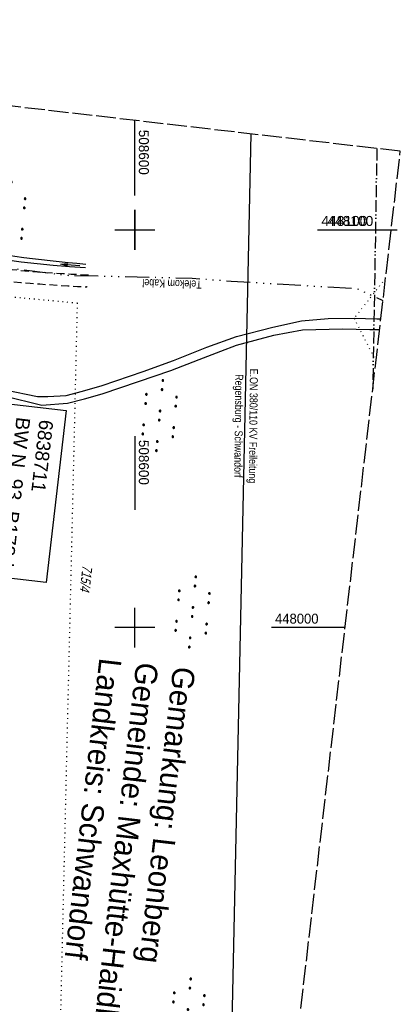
# Model space of a CAD drawing. Extents: x 508275 to 508667, y 447201 to 448341.
# Tile 33 of 33: x 508571 to 508667, y 447905 to 448153. Entities that reach past the tile are written whole.
import ezdxf
from ezdxf.enums import TextEntityAlignment as Align

# ---------------------------------------------------------------- set-up
doc = ezdxf.new("R2010")
doc.units = 0
doc.header["$LTSCALE"] = 10
doc.header["$MEASUREMENT"] = 0
for name, pattern in [('ACAD_ISO13W100', [36, 12, -3, 12, -3, 0, -3, 0, -3]), ('ACAD_ISO14W100', [25.5, 12, -3, 0.5, -3, 0.5, -3, 0.5, -3]), ('AUSGEZOGEN', [0]), ('LT00', [0]), ('LT11', [0.3, 0.2, -0.1]), ('LT14', [0.6, 0.5, -0.1]), ('PUNKTX2_STR', [0.6, 0.1, -0.5])]:
    doc.linetypes.add(name, pattern=pattern)
doc.layers.get('0').update_dxf_attribs({"linetype": 'LT00'})
for name, color, linetype in [('--EK_FBR', 250, 'LT00'), ('BW_TEXT_A', 20, 'AUSGEZOGEN'), ('DFK_FLUR_NR', 250, 'LT00'), ('DFK_NUTZUNG', 250, 'LT00'), ('DFK_NUTZUNGSGRENZE', 70, 'PUNKTX2_STR'), ('DFK_TOPO-ANL', 252, 'LT00'), ('GASLTG', 250, 'ACAD_ISO13W100'), ('GRENZNAME_A', 250, 'Continuous'), ('PFEIL', 140, 'AUSGEZOGEN'), ('STROM_FREILTG', 80, 'STROMFREILEITUNG'), ('STROM_TEXT', 80, 'Continuous'), ('TELEKOM', 210, 'ACAD_ISO14W100'), ('TELEKOM_TEXT', 210, 'Continuous'), ('V125_FELDWEG', 250, 'LT11'), ('V125_GRABEN', 250, 'LT00'), ('V125_RASTER', 250, 'LT00'), ('V126_FELDWEG', 250, 'LT11'), ('V126_GRABEN', 250, 'LT00'), ('V126_RASTER', 250, 'LT00')]:
    doc.layers.add(name, color=color, linetype=linetype)
doc.layers.add('-BLATT_126-RAND', color=7, linetype='LT14', plot=False)
doc.styles.add('Beschrift', font='ARIAL.TTF')
doc.styles.get("Standard").update_dxf_attribs({"font": 'ARIAL.TTF'})
doc.styles.add('Strom', font='txt-alt.shx')
doc.styles.add('UNIR-H', font='unir_h.shx', dxfattribs={"width": 0.8})
doc.styles.add('Versorgungsltg', font='ARIAL.TTF', dxfattribs={"width": 0.8, "height": 2})
doc.linetypes.add('STROMFREILEITUNG', pattern='A,12.7,-5.5,["xx",Strom,S=2.5,R=0,X=-2.6,Y=-0.85],-4.35', length=22.55)

# ---------------------------------------------------------------- blocks, each defined once
blk = doc.blocks.new('SYMB7110')
at = {"color": 0, "linetype": 'ByBlock'}
for p, q in [((-0.515, 0.392919), (-0.515, 0.367081)), ((-0.51, 0.362895), (-0.51, 0.397105)), ((-0.505, 0.399164), (-0.505, 0.360836)), ((-0.5, 0.360204), (-0.5, 0.399796)), ((-0.495, 0.399164), (-0.495, 0.360836)), ((-0.49, 0.362895), (-0.49, 0.397105)), ((-0.485, 0.392919), (-0.485, 0.367081)), ((-0.48, 0.379874), (-0.48, 0.380145)), ((-0.285, 0.392919), (-0.285, 0.367081)), ((-0.28, 0.362895), (-0.28, 0.397105)), ((-0.275, 0.399164), (-0.275, 0.360836)), ((-0.27, 0.360204), (-0.27, 0.399796)), ((-0.265, 0.399164), (-0.265, 0.360836)), ((-0.26, 0.362895), (-0.26, 0.397105)), ((-0.255, 0.392919), (-0.255, 0.367081)), ((-0.25, 0.379874), (-0.25, 0.380146)), ((0.255, 0.392919), (0.255, 0.367081)), ((0.26, 0.362895), (0.26, 0.397105)), ((0.265, 0.399164), (0.265, 0.360836)), ((0.27, 0.360204), (0.27, 0.399796)), ((0.275, 0.399164), (0.275, 0.360836)), ((0.28, 0.362895), (0.28, 0.397105)), ((0.285, 0.392919), (0.285, 0.367081)), ((0.29, 0.379874), (0.29, 0.380145)), ((0.485, 0.392919), (0.485, 0.367081)), ((0.49, 0.362895), (0.49, 0.397105)), ((0.495, 0.399164), (0.495, 0.360836)), ((0.5, 0.360204), (0.5, 0.399796)), ((0.505, 0.399164), (0.505, 0.360836)), ((0.51, 0.362895), (0.51, 0.397105)), ((0.515, 0.392919), (0.515, 0.367081)), ((0.52, 0.379874), (0.52, 0.380146)), ((-0.9, 0.012919), (-0.9, -0.012919)), ((-0.895, -0.017106), (-0.895, 0.017105)), ((-0.89, 0.019164), (-0.89, -0.019164)), ((-0.885, -0.019797), (-0.885, 0.019796)), ((-0.88, 0.019164), (-0.88, -0.019164)), ((-0.875, -0.017106), (-0.875, 0.017105)), ((-0.87, 0.012919), (-0.87, -0.012919)), ((-0.865, -0.000126), (-0.865, 0.000145)), ((-0.67, 0.012919), (-0.67, -0.012919)), ((-0.665, -0.017106), (-0.665, 0.017105)), ((-0.66, 0.019164), (-0.66, -0.019164)), ((-0.655, -0.019797), (-0.655, 0.019796)), ((-0.65, 0.019164), (-0.65, -0.019164)), ((-0.645, -0.017106), (-0.645, 0.017105)), ((-0.64, 0.012919), (-0.64, -0.012919)), ((-0.635, -0.000126), (-0.635, 0.000145)), ((-0.13, 0.012919), (-0.13, -0.012919)), ((-0.125, -0.017105), (-0.125, 0.017105)), ((-0.12, 0.019164), (-0.12, -0.019164)), ((-0.115, -0.019796), (-0.115, 0.019796)), ((-0.11, 0.019164), (-0.11, -0.019164)), ((-0.105, -0.017105), (-0.105, 0.017105)), ((-0.1, 0.012919), (-0.1, -0.012919)), ((-0.095, -0.000126), (-0.095, 0.000146)), ((0.1, 0.012919), (0.1, -0.012919)), ((0.105, -0.017105), (0.105, 0.017105)), ((0.11, 0.019164), (0.11, -0.019164)), ((0.115, -0.019796), (0.115, 0.019796)), ((0.12, 0.019164), (0.12, -0.019164)), ((0.125, -0.017105), (0.125, 0.017105)), ((0.13, 0.012919), (0.13, -0.012919)), ((0.135, -0.000126), (0.135, 0.000146)), ((0.64, 0.012919), (0.64, -0.012919)), ((0.645, -0.017105), (0.645, 0.017105)), ((0.65, 0.019164), (0.65, -0.019164)), ((0.655, -0.019796), (0.655, 0.019796)), ((0.66, 0.019164), (0.66, -0.019164)), ((0.665, -0.017105), (0.665, 0.017105)), ((0.67, 0.012919), (0.67, -0.012919)), ((0.675, -0.000126), (0.675, 0.000146)), ((0.87, 0.012919), (0.87, -0.012919)), ((0.875, -0.017105), (0.875, 0.017105)), ((0.88, 0.019164), (0.88, -0.019164)), ((0.885, -0.019796), (0.885, 0.019796)), ((0.89, 0.019164), (0.89, -0.019164)), ((0.895, -0.017105), (0.895, 0.017105)), ((0.9, 0.012919), (0.9, -0.012919)), ((0.905, -0.000126), (0.905, 0.000146)), ((-0.515, -0.367081), (-0.515, -0.392919)), ((-0.51, -0.397105), (-0.51, -0.362895)), ((-0.505, -0.360836), (-0.505, -0.399164)), ((-0.5, -0.399796), (-0.5, -0.360204)), ((-0.495, -0.360836), (-0.495, -0.399164)), ((-0.49, -0.397106), (-0.49, -0.362895)), ((-0.485, -0.367081), (-0.485, -0.392919)), ((-0.48, -0.380126), (-0.48, -0.379855)), ((-0.285, -0.367081), (-0.285, -0.392919)), ((-0.28, -0.397105), (-0.28, -0.362895)), ((-0.275, -0.360836), (-0.275, -0.399164)), ((-0.27, -0.399796), (-0.27, -0.360204)), ((-0.265, -0.360836), (-0.265, -0.399164)), ((-0.26, -0.397105), (-0.26, -0.362895)), ((-0.255, -0.367081), (-0.255, -0.392919)), ((-0.25, -0.380126), (-0.25, -0.379855)), ((0.255, -0.367081), (0.255, -0.392919)), ((0.26, -0.397105), (0.26, -0.362895)), ((0.265, -0.360836), (0.265, -0.399164)), ((0.27, -0.399796), (0.27, -0.360204)), ((0.275, -0.360836), (0.275, -0.399164)), ((0.28, -0.397105), (0.28, -0.362895)), ((0.285, -0.367081), (0.285, -0.392919)), ((0.29, -0.380126), (0.29, -0.379855)), ((0.485, -0.367081), (0.485, -0.392919)), ((0.49, -0.397105), (0.49, -0.362895)), ((0.495, -0.360836), (0.495, -0.399164)), ((0.5, -0.399796), (0.5, -0.360204)), ((0.505, -0.360836), (0.505, -0.399164)), ((0.51, -0.397105), (0.51, -0.362895)), ((0.515, -0.367081), (0.515, -0.392919)), ((0.52, -0.380126), (0.52, -0.379855))]:
    blk.add_line(p, q, dxfattribs=at)
for points in [[(-0.48, 0.38), (-0.481981, 0.388678), (-0.48753, 0.395637), (-0.49555, 0.399499), (-0.50445, 0.399499), (-0.51247, 0.395637), (-0.518019, 0.388678), (-0.52, 0.38), (-0.518019, 0.371322), (-0.51247, 0.364363), (-0.50445, 0.360501), (-0.49555, 0.360501), (-0.48753, 0.364363), (-0.481981, 0.371322), (-0.48, 0.38)], [(-0.25, 0.38), (-0.251981, 0.388678), (-0.25753, 0.395637), (-0.26555, 0.399499), (-0.27445, 0.399499), (-0.28247, 0.395637), (-0.288019, 0.388678), (-0.29, 0.38), (-0.288019, 0.371322), (-0.28247, 0.364363), (-0.27445, 0.360501), (-0.26555, 0.360501), (-0.25753, 0.364363), (-0.251981, 0.371322), (-0.25, 0.38)], [(0.29, 0.38), (0.288019, 0.388678), (0.28247, 0.395637), (0.27445, 0.399499), (0.26555, 0.399499), (0.25753, 0.395637), (0.251981, 0.388678), (0.25, 0.38), (0.251981, 0.371322), (0.25753, 0.364363), (0.26555, 0.360501), (0.27445, 0.360501), (0.28247, 0.364363), (0.288019, 0.371322), (0.29, 0.38)], [(0.52, 0.38), (0.518019, 0.388678), (0.51247, 0.395637), (0.50445, 0.399499), (0.495549, 0.399499), (0.48753, 0.395637), (0.481981, 0.388678), (0.48, 0.38), (0.481981, 0.371322), (0.48753, 0.364363), (0.495549, 0.360501), (0.50445, 0.360501), (0.51247, 0.364363), (0.518019, 0.371322), (0.52, 0.38)], [(-0.865, 0), (-0.866981, 0.008678), (-0.87253, 0.015637), (-0.88055, 0.019498), (-0.88945, 0.019498), (-0.89747, 0.015637), (-0.903019, 0.008678), (-0.905, 0)], [(-0.905, 0), (-0.903019, -0.008678), (-0.89747, -0.015637), (-0.88945, -0.019499), (-0.88055, -0.019499), (-0.87253, -0.015637), (-0.866981, -0.008678), (-0.865, 0)], [(-0.635, 0), (-0.636981, 0.008678), (-0.64253, 0.015637), (-0.65055, 0.019498), (-0.65945, 0.019498), (-0.66747, 0.015637), (-0.673019, 0.008678), (-0.675, 0)], [(-0.675, 0), (-0.673019, -0.008678), (-0.66747, -0.015637), (-0.65945, -0.019499), (-0.65055, -0.019499), (-0.64253, -0.015637), (-0.636981, -0.008678), (-0.635, 0)], [(-0.095, 0), (-0.096981, 0.008678), (-0.10253, 0.015637), (-0.11055, 0.019499), (-0.11945, 0.019499), (-0.12747, 0.015637), (-0.133019, 0.008678), (-0.135, 0)], [(-0.135, 0), (-0.133019, -0.008678), (-0.12747, -0.015637), (-0.11945, -0.019499), (-0.11055, -0.019499), (-0.10253, -0.015637), (-0.096981, -0.008678), (-0.095, 0)], [(0.135, 0), (0.133019, 0.008678), (0.12747, 0.015637), (0.11945, 0.019499), (0.11055, 0.019499), (0.10253, 0.015637), (0.096981, 0.008678), (0.095, 0)], [(0.095, 0), (0.096981, -0.008678), (0.10253, -0.015637), (0.11055, -0.019499), (0.11945, -0.019499), (0.12747, -0.015637), (0.133019, -0.008678), (0.135, 0)], [(0.675, 0), (0.673019, 0.008678), (0.66747, 0.015637), (0.65945, 0.019499), (0.65055, 0.019499), (0.64253, 0.015637), (0.636981, 0.008678), (0.635, 0)], [(0.635, 0), (0.636981, -0.008678), (0.64253, -0.015637), (0.65055, -0.019499), (0.65945, -0.019499), (0.66747, -0.015637), (0.673019, -0.008678), (0.675, 0)], [(0.905, 0), (0.903019, 0.008678), (0.89747, 0.015637), (0.88945, 0.019499), (0.88055, 0.019499), (0.87253, 0.015637), (0.866981, 0.008678), (0.865, 0)], [(0.865, 0), (0.866981, -0.008678), (0.87253, -0.015637), (0.88055, -0.019499), (0.88945, -0.019499), (0.89747, -0.015637), (0.903019, -0.008678), (0.905, 0)], [(-0.48, -0.38), (-0.481981, -0.371322), (-0.48753, -0.364363), (-0.49555, -0.360501), (-0.50445, -0.360501), (-0.51247, -0.364363), (-0.518019, -0.371322), (-0.52, -0.38), (-0.518019, -0.388678), (-0.51247, -0.395637), (-0.50445, -0.399499), (-0.49555, -0.399499), (-0.48753, -0.395637), (-0.481981, -0.388678), (-0.48, -0.38)], [(-0.25, -0.38), (-0.251981, -0.371322), (-0.25753, -0.364363), (-0.26555, -0.360501), (-0.27445, -0.360501), (-0.28247, -0.364363), (-0.288019, -0.371322), (-0.29, -0.38), (-0.288019, -0.388678), (-0.28247, -0.395637), (-0.27445, -0.399499), (-0.26555, -0.399499), (-0.25753, -0.395637), (-0.251981, -0.388678), (-0.25, -0.38)], [(0.29, -0.38), (0.288019, -0.371322), (0.28247, -0.364363), (0.27445, -0.360501), (0.26555, -0.360501), (0.25753, -0.364363), (0.251981, -0.371322), (0.25, -0.38), (0.251981, -0.388678), (0.25753, -0.395637), (0.26555, -0.399499), (0.27445, -0.399499), (0.28247, -0.395637), (0.288019, -0.388678), (0.29, -0.38)], [(0.52, -0.38), (0.518019, -0.371322), (0.51247, -0.364363), (0.50445, -0.360501), (0.495549, -0.360501), (0.48753, -0.364363), (0.481981, -0.371322), (0.48, -0.38), (0.481981, -0.388678), (0.48753, -0.395637), (0.495549, -0.399499), (0.50445, -0.399499), (0.51247, -0.395637), (0.518019, -0.388678), (0.52, -0.38)]]:
    blk.add_lwpolyline(points, dxfattribs=at)
blk = doc.blocks.new('Pfreil3')
at = {"layer": 'PFEIL'}
blk.add_hatch(color=256, dxfattribs=at).paths.add_polyline_path([(-1.55, 0.27), (-1.55, -0.27), (0, 0)])
for p, q in [((-1.55, 0), (-4.83, 0)), ((-1.55, -0.27), (-1.55, 0.27)), ((-1.55, 0.27), (0, 0)), ((0, 0), (-1.55, -0.27))]:
    blk.add_line(p, q, dxfattribs=at)
blk = doc.blocks.new('SYMB0011')
at = {"color": 0, "linetype": 'ByBlock'}
for p, q in [((0.5, 0), (-0.5, 0)), ((0, 0.5), (0, -0.5))]:
    blk.add_line(p, q, dxfattribs=at)

msp = doc.modelspace()

# ---------------------------------------------------------------- linework, layer by layer
at = {"layer": '--EK_FBR', "linetype": 'LT11', "flags": 128}
for points in [[(508588.28, 448088.6), (508586.14, 448088.71), (508584.01, 448088.82), (508581.88, 448088.94), (508579.74, 448089.07), (508577.61, 448089.22), (508575.48, 448089.38), (508573.36, 448089.55), (508571.23, 448089.75), (508569.11, 448089.97), (508567, 448090.23), (508564.83, 448090.51), (508562.67, 448090.83), (508560.51, 448091.17), (508558.35, 448091.53), (508556.19, 448091.91), (508554.04, 448092.31), (508551.89, 448092.72), (508549.74, 448093.13), (508547.59, 448093.55)], [(508536.97, 448089.34), (508537.31, 448089.57), (508537.65, 448089.79), (508537.99, 448089.98), (508538.35, 448090.13), (508538.85, 448090.27), (508539.37, 448090.34), (508539.91, 448090.35), (508540.46, 448090.32), (508541.01, 448090.26), (508541.56, 448090.19), (508542.69, 448090.07), (508543.79, 448089.96), (508544.88, 448089.87), (508545.97, 448089.78), (508547.05, 448089.69), (508548.81, 448089.52), (508550.57, 448089.33), (508552.34, 448089.12), (508554.12, 448088.9), (508555.89, 448088.67), (508557.67, 448088.43), (508559.45, 448088.19), (508561.24, 448087.95), (508563.02, 448087.72), (508564.8, 448087.5), (508566.59, 448087.29), (508568.96, 448087.03), (508571.33, 448086.8), (508573.7, 448086.59), (508576.07, 448086.41), (508578.44, 448086.23), (508580.81, 448086.08), (508583.18, 448085.93), (508585.55, 448085.79), (508587.92, 448085.65)]]:
    msp.add_lwpolyline(points, dxfattribs=at)
at = {"layer": '-BLATT_126-RAND'}
msp.add_lwpolyline([(508381.63, 448152.85), (508275.04, 447234.01), (508560.13, 447200.94), (508666.72, 448119.78), (508381.63, 448152.85)], dxfattribs=at)
at = {"layer": 'DFK_NUTZUNGSGRENZE', "ltscale": 0.2}
for p, q in [((508663.01, 448087.81), (508655.11, 448077.77)), ((508585.57, 448081.55), (508540.69, 448085.78)), ((508578.93, 447798.3), (508585.57, 448081.55)), ((508655.11, 448077.77), (508660.59, 448066.97))]:
    msp.add_line(p, q, dxfattribs=at)
at = {"layer": 'DFK_TOPO-ANL'}
for p, q in [((508641.9, 448077.16), (508648.6, 448077.7)), ((508648.6, 448077.7), (508655.11, 448077.77)), ((508655.11, 448077.77), (508660.85, 448077.61)), ((508660.85, 448077.61), (508661.83, 448077.62)), ((508625.5, 448073.22), (508634.68, 448075.51)), ((508634.68, 448075.51), (508641.9, 448077.16)), ((508642.15, 448074.84), (508652.18, 448075.15)), ((508652.18, 448075.15), (508659.03, 448074.94)), ((508618.08, 448070.47), (508625.5, 448073.22)), ((508625.52, 448071), (508634.93, 448073.53)), ((508634.93, 448073.53), (508642.15, 448074.84)), ((508659.03, 448074.94), (508661.52, 448074.94)), ((508609.72, 448067.13), (508618.08, 448070.47)), ((508621.64, 448069.52), (508625.52, 448071)), ((508616.18, 448067.41), (508621.64, 448069.52)), ((508602.09, 448064.37), (508609.72, 448067.13)), ((508609.02, 448064.65), (508616.18, 448067.41)), ((508591.78, 448060.86), (508602.09, 448064.37)), ((508600.9, 448061.89), (508609.02, 448064.65)), ((508586.79, 448059.46), (508591.78, 448060.86)), ((508591.77, 448058.76), (508600.9, 448061.89)), ((508567.12, 448058.27), (508576.63, 448055.9)), ((508567.39, 448059.81), (508575.55, 448058.1)), ((508575.55, 448058.1), (508578.15, 448058.12)), ((508578.15, 448058.12), (508582.76, 448058.4)), ((508582.76, 448058.4), (508586.79, 448059.46)), ((508587.32, 448057.53), (508591.77, 448058.76)), ((508576.63, 448055.9), (508583.08, 448056.42)), ((508583.08, 448056.42), (508587.32, 448057.53))]:
    msp.add_line(p, q, dxfattribs=at)
at = {"layer": 'GASLTG', "ltscale": 0.025, "flags": 128}
msp.add_lwpolyline([(508660.83, 448120.46), (508659.79, 448060.07)], dxfattribs=at)
at = {"layer": 'STROM_FREILTG', "ltscale": 0.05, "flags": 128}
msp.add_lwpolyline([(508619.89, 447716.11), (508622.91, 447829.9), (508629.22, 448124.13)], dxfattribs=at)
at = {"layer": 'TELEKOM', "ltscale": 0.05, "flags": 128}
msp.add_lwpolyline([(508379.63, 448135.6), (508384.2, 448129.85), (508393.58, 448118.48), (508401.63, 448113.99), (508405.89, 448112.13), (508414.73, 448109.23), (508418.29, 448108.17), (508427, 448106.86), (508463.47, 448101.25), (508493.23, 448097.67), (508537.4, 448092.8), (508551.33, 448092.58), (508582.98, 448088.58), (508614.39, 448087.88), (508624.18, 448087.12), (508655.83, 448085.24), (508662.36, 448082.22)], dxfattribs=at)
at = {"layer": 'V125_FELDWEG', "flags": 128}
for points in [[(508588.28, 448088.6), (508586.14, 448088.71), (508584.01, 448088.82), (508581.88, 448088.94), (508579.74, 448089.07), (508577.61, 448089.22), (508575.48, 448089.38), (508573.36, 448089.55), (508571.23, 448089.75), (508569.11, 448089.97), (508567, 448090.23), (508564.83, 448090.51), (508562.67, 448090.83), (508560.51, 448091.17), (508558.35, 448091.53), (508556.19, 448091.91), (508554.04, 448092.31), (508551.89, 448092.72), (508549.74, 448093.13), (508547.59, 448093.55)], [(508536.97, 448089.34), (508537.31, 448089.57), (508537.65, 448089.79), (508537.99, 448089.98), (508538.35, 448090.13), (508538.85, 448090.27), (508539.37, 448090.34), (508539.91, 448090.35), (508540.46, 448090.32), (508541.01, 448090.26), (508541.56, 448090.19), (508542.69, 448090.07), (508543.79, 448089.96), (508544.88, 448089.87), (508545.97, 448089.78), (508547.05, 448089.69), (508548.81, 448089.52), (508550.57, 448089.33), (508552.34, 448089.12), (508554.12, 448088.9), (508555.89, 448088.67), (508557.67, 448088.43), (508559.45, 448088.19), (508561.24, 448087.95), (508563.02, 448087.72), (508564.8, 448087.5), (508566.59, 448087.29), (508568.96, 448087.03), (508571.33, 448086.8), (508573.7, 448086.59), (508576.07, 448086.41), (508578.44, 448086.23), (508580.81, 448086.08), (508583.18, 448085.93), (508585.55, 448085.79), (508587.92, 448085.65)]]:
    msp.add_lwpolyline(points, dxfattribs=at)
at = {"layer": 'V125_GRABEN'}
for points in [[(508550.92, 448098.08), (508551.01, 448097.89), (508551.11, 448097.71), (508551.23, 448097.55), (508551.45, 448097.37), (508551.71, 448097.23), (508551.94, 448097.14), (508552.16, 448097.07), (508552.39, 448097.01), (508554.9, 448096.38), (508557.42, 448095.78), (508559.96, 448095.22), (508562.5, 448094.69), (508565.05, 448094.2), (508567.61, 448093.76), (508569.82, 448093.41), (508572.04, 448093.09), (508574.27, 448092.8), (508576.5, 448092.53), (508578.73, 448092.28), (508580.96, 448092.05), (508583.19, 448091.83), (508585.43, 448091.61), (508587.66, 448091.4)], [(508587.61, 448090.49), (508583.55, 448090.73), (508579.49, 448091.04), (508575.44, 448091.43), (508571.4, 448091.9), (508567.37, 448092.44), (508565.15, 448092.73), (508562.95, 448093.09), (508560.76, 448093.52), (508558.59, 448094.02), (508556.43, 448094.59), (508554.29, 448095.22), (508552.18, 448095.93), (508551.67, 448096.18), (508551.18, 448096.48)]]:
    msp.add_lwpolyline(points, dxfattribs=at)
at = {"layer": 'V125_RASTER'}
for p, q in [((508600, 448105), (508600, 448095)), ((508595, 448100), (508605, 448100)), ((508647.42, 448100), (508665.92, 448100)), ((508600, 448048.14), (508600, 448029.64))]:
    msp.add_line(p, q, dxfattribs=at)
at = {"layer": 'V126_FELDWEG', "flags": 128}
for points in [[(508588.28, 448088.6), (508586.14, 448088.71), (508584.01, 448088.82), (508581.88, 448088.94), (508579.74, 448089.07), (508577.61, 448089.22), (508575.48, 448089.38), (508573.36, 448089.55), (508571.23, 448089.75), (508569.11, 448089.97), (508567, 448090.23), (508564.83, 448090.51), (508562.67, 448090.83), (508560.51, 448091.17), (508558.35, 448091.53), (508556.19, 448091.91), (508554.04, 448092.31), (508551.89, 448092.72), (508549.74, 448093.13), (508547.59, 448093.55)], [(508536.97, 448089.34), (508537.31, 448089.57), (508537.65, 448089.79), (508537.99, 448089.98), (508538.35, 448090.13), (508538.85, 448090.27), (508539.37, 448090.34), (508539.91, 448090.35), (508540.46, 448090.32), (508541.01, 448090.26), (508541.56, 448090.19), (508542.69, 448090.07), (508543.79, 448089.96), (508544.88, 448089.87), (508545.97, 448089.78), (508547.05, 448089.69), (508548.81, 448089.52), (508550.57, 448089.33), (508552.34, 448089.12), (508554.12, 448088.9), (508555.89, 448088.67), (508557.67, 448088.43), (508559.45, 448088.19), (508561.24, 448087.95), (508563.02, 448087.72), (508564.8, 448087.5), (508566.59, 448087.29), (508568.96, 448087.03), (508571.33, 448086.8), (508573.7, 448086.59), (508576.07, 448086.41), (508578.44, 448086.23), (508580.81, 448086.08), (508583.18, 448085.93), (508585.55, 448085.79), (508587.92, 448085.65)]]:
    msp.add_lwpolyline(points, dxfattribs=at)
at = {"layer": 'V126_GRABEN'}
for points in [[(508550.92, 448098.08), (508551.01, 448097.89), (508551.11, 448097.71), (508551.23, 448097.55), (508551.45, 448097.37), (508551.71, 448097.23), (508551.94, 448097.14), (508552.16, 448097.07), (508552.39, 448097.01), (508554.9, 448096.38), (508557.42, 448095.78), (508559.96, 448095.22), (508562.5, 448094.69), (508565.05, 448094.2), (508567.61, 448093.76), (508569.82, 448093.41), (508572.04, 448093.09), (508574.27, 448092.8), (508576.5, 448092.53), (508578.73, 448092.28), (508580.96, 448092.05), (508583.19, 448091.83), (508585.43, 448091.61), (508587.66, 448091.4)], [(508587.61, 448090.49), (508583.55, 448090.73), (508579.49, 448091.04), (508575.44, 448091.43), (508571.4, 448091.9), (508567.37, 448092.44), (508565.15, 448092.73), (508562.95, 448093.09), (508560.76, 448093.52), (508558.59, 448094.02), (508556.43, 448094.59), (508554.29, 448095.22), (508552.18, 448095.93), (508551.67, 448096.18), (508551.18, 448096.48)]]:
    msp.add_lwpolyline(points, dxfattribs=at)
at = {"layer": 'V126_RASTER'}
for p, q in [((508600, 448108.61), (508600, 448127.52)), ((508600, 448095), (508600, 448105)), ((508594.99, 448100), (508604.99, 448100)), ((508645.92, 448100), (508664.42, 448100)), ((508600, 447995), (508600, 448005)), ((508604.99, 448000), (508594.99, 448000)), ((508652.82, 448000), (508634.32, 448000))]:
    msp.add_line(p, q, dxfattribs=at)

# ---------------------------------------------------------------- block references
at = {"layer": 'DFK_NUTZUNG', "xscale": 9.999999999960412, "yscale": 10, "zscale": 10, "rotation": 264.7377000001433}
for p in [(508568.16, 448103.2), (508606.22, 448053.32), (508614.49, 448003.93), (508613.22, 447902.84)]:
    msp.add_blockref('SYMB7110', p, dxfattribs=at)
at = {"layer": 'PFEIL', "rotation": 175.8542669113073}
msp.add_blockref('Pfreil3', (508581.38, 448091.38), dxfattribs=at)
at = {"layer": 'V125_FELDWEG', "xscale": 0.09999999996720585, "yscale": 0.09999999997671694, "zscale": 0.1, "rotation": 248.1984000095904}
for p in [(508588.28, 448088.6), (508587.92, 448085.65)]:
    msp.add_blockref('SYMB0011', p, dxfattribs=at)
at = {"layer": 'V126_FELDWEG', "xscale": 0.100000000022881, "yscale": 0.09999999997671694, "zscale": 0.1, "rotation": 263.3832000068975}
for p in [(508588.28, 448088.6), (508587.92, 448085.65)]:
    msp.add_blockref('SYMB0011', p, dxfattribs=at)

# ---------------------------------------------------------------- texts
at = {"layer": 'DFK_FLUR_NR', "oblique": 13.754, "width": 0.75}
msp.add_text('715/4', height=2.5, rotation=263.3832, dxfattribs=at).set_placement((508586.87, 448015.81))
at = {"layer": 'GRENZNAME_A', "insert": (508615.21, 447989.74), "char_height": 5.6, "attachment_point": 1, "rotation": 263.3832, "style": 'UNIR-H'}
msp.add_mtext('{\\W1;Gemarkung: Leonberg\\PGemeinde: Maxhütte-Haidhof\\PLandkreis: Schwandorf}', dxfattribs=at)
at = {"layer": 'STROM_TEXT', "insert": (508627.64, 448050.71), "char_height": 2, "attachment_point": 5, "rotation": 269.4116, "line_spacing_factor": 1.1, "style": 'Versorgungsltg'}
msp.add_mtext('E.ON 380/110 KV Freileitung\\PRegensburg - Schwandorf', dxfattribs=at)
at = {"layer": 'TELEKOM_TEXT', "style": 'Versorgungsltg', "width": 0.8}
msp.add_text('Telekom Kabel', height=2, rotation=178.3169, dxfattribs=at).set_placement((508609.34, 448087.45), align=Align.CENTER)
at = {"layer": 'V125_RASTER'}
for s, rotation, width, p in [(' 448100', 0.0005, 0.991, (508647.42, 448101)), (' 508600', -89.9995, 0.972, (508601, 448048.14))]:
    msp.add_text(s, height=2.5, rotation=rotation, dxfattribs=dict(at, width=width)).set_placement(p)
at = {"layer": 'V126_RASTER'}
for s, rotation, width, p in [(' 508600', -89.9997, 0.972, (508601, 448126.11)), (' 448100', 0.0003, 0.991, (508645.92, 448101)), (' 448000', 0.0003, 0.938, (508634.32, 448001))]:
    msp.add_text(s, height=2.5, rotation=rotation, dxfattribs=dict(at, width=width)).set_placement(p)

# ---------------------------------------------------------------- next in the draw order: texts
at = {"layer": 'BW_TEXT_A', "insert": (508579.52, 448051.99), "char_height": 2, "width": 37.5383, "attachment_point": 1, "rotation": 263.3832, "style": 'Beschrift', "bg_fill": 3, "box_fill_scale": 1.5, "bg_fill_color": 256, "bg_fill_transparency": 0}
msp.add_mtext('{\\Funir_o|c0;\\H1.75x;6838711\\fArial|b0|i0|c238|p34;\\H0.5714x;\\P\\H1.75x;BW N_93_B1\\fArial|b0|i0|c0|p34;78d\\fArial|b0|i0|c238|p34;\\W0.8;\\P\\H0.3714x;\\W1;\\P\\fArial|b0|i0|c0|p34;\\H1.924x;Unterführung eines\\PFeldweges\\fArial|b0|i0|c238|p34;\\W0.9;\\P\\H0.1999x;\\W1;\\P\\pt8,20;\\H3.602x;K\\fArial|b0|i0|c0|p34;m^I^I\\fArial|b0|i0|c238|p34;1\\fArial|b0|i0|c0|p34;78.613\\fArial|b0|i0|c238|p34;\\PBw.Wi\\fArial|b0|i0|c0|p34;.^I^I100.00\\fArial|b0|i0|c238|p34; gon\\PL.W.^I\\fArial|b0|i0|c0|p34;                 7.00 \\fArial|b0|i0|c238|p34;m\\P\\ptz;\\fArial|b0|i0|c0|p34;L.H.^I                 4.02 m}', dxfattribs=at)

# ---------------------------------------------------------------- next in the draw order: linework, layer by layer
at = {"layer": 'BW_TEXT_A'}
msp.add_lwpolyline([(508582.73, 448054.59), (508577.71, 448011.37), (508537.99, 448015.98), (508543, 448059.19)], close=True, dxfattribs=at)

doc.saveas('drawing.dxf')
